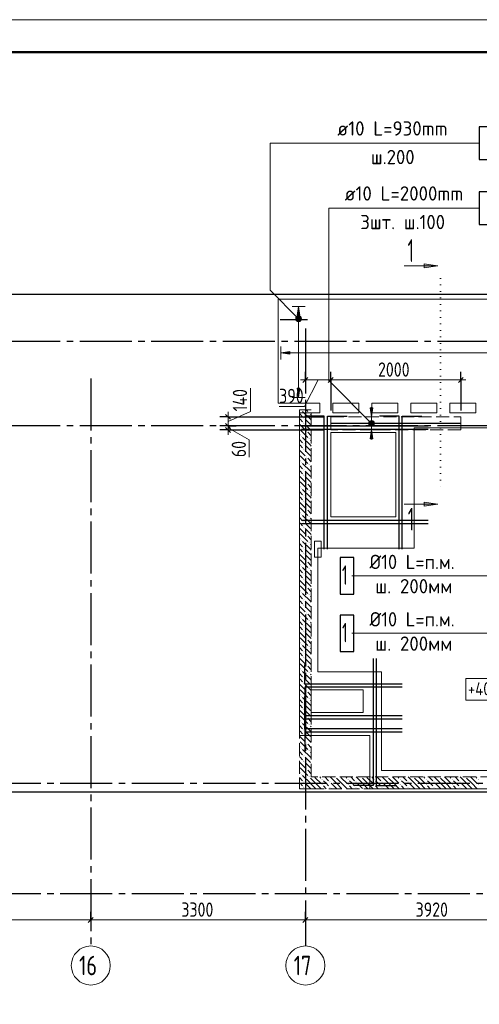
# Model space of a CAD drawing. Header units: millimetres. Extents: x 0 to 45010, y 0 to 29700.
# Tile 10 of 15: x 22837 to 29903, y 14553 to 29700. Entities that reach past the tile are written whole.
import ezdxf

# ---------------------------------------------------------------- set-up
doc = ezdxf.new("R2010")
doc.units = ezdxf.units.MM
for name, pattern in [('______2', [270, 200, -70]), ('______5', [1100, 800, -100, 100, -100]), ('______9', [100, 0, -100])]:
    doc.linetypes.add(name, pattern=pattern)
for name, color, linetype, lineweight in [('Standard', 7, 'Continuous', 25), ('Высотные отметки', 7, 'Continuous', 25), ('ДОП Низ по Х', 7, 'Continuous', 25), ('ЖБ Перекрытие верхний уровень', 7, 'Continuous', 35), ('ЖБ Стена верхний уровень', 7, 'Continuous', 35), ('Обрамление проемов стержнями', 7, 'Continuous', 25), ('Оси', 40, '______5', 18), ('Позиционная метка линия выноска', 7, 'Continuous', 13), ('Позиционная метка номер позиции', 7, 'Continuous', 13), ('Примечания', 7, 'Continuous', 25), ('Узлы символ', 7, 'Continuous', 25)]:
    doc.layers.add(name, color=color, linetype=linetype, lineweight=lineweight)
doc.layers.add('Обрамление П-обр. равн.', color=7, linetype='Continuous', lineweight=25, true_color=0x5f1e0f)
doc.styles.add('GOST 2.304-81', font='txt')
doc.styles.add('ISOCPEUR', font='txt')

msp = doc.modelspace()

# ---------------------------------------------------------------- hatches: boundary and pattern name
at = {"layer": 'ДОП Низ по Х', "linetype": 'Continuous', "lineweight": 13, "transparency": 33554687}
msp.add_hatch(color=7, dxfattribs=at).paths.add_polyline_path([(28267, 23730), (28247, 23590), (28227, 23730)], flags=16)
for points in [[(28209, 23490), (28284, 23490), (28279, 23509)], [(28209, 23490), (28279, 23509), (28214, 23509)], [(28214, 23471), (28284, 23490), (28209, 23490)], [(28214, 23509), (28279, 23509), (28265, 23522)], [(28214, 23509), (28265, 23522), (28228, 23522)], [(28214, 23471), (28279, 23471), (28284, 23490)], [(28228, 23522), (28265, 23522), (28247, 23528)], [(28228, 23458), (28279, 23471), (28214, 23471)], [(28267, 23250), (28247, 23390), (28227, 23250)], [(28228, 23458), (28265, 23458), (28279, 23471)], [(28265, 23458), (28228, 23458), (28247, 23453)]]:
    msp.add_hatch(color=7, dxfattribs=at).paths.add_polyline_path(points)
at = {"layer": 'ЖБ Стена верхний уровень', "linetype": 'Continuous', "lineweight": 18, "transparency": 33554687}
for points in [[(27160, 23693), (27167, 23700), (27173, 23693), (27167, 23687)], [(27280, 23653), (27287, 23660), (27293, 23653), (27287, 23647)], [(27200, 23573), (27207, 23580), (27213, 23573), (27207, 23567)], [(27200, 23493), (27207, 23500), (27213, 23493), (27207, 23487)], [(27240, 23373), (27247, 23380), (27253, 23373), (27247, 23367)], [(27160, 23293), (27167, 23300), (27173, 23293), (27167, 23287)], [(27200, 23173), (27207, 23180), (27213, 23173), (27207, 23167)], [(27280, 23253), (27287, 23260), (27293, 23253), (27287, 23247)], [(27200, 23093), (27207, 23100), (27213, 23093), (27207, 23087)], [(27160, 22893), (27167, 22900), (27173, 22893), (27167, 22887)], [(27240, 22973), (27247, 22980), (27253, 22973), (27247, 22967)], [(27200, 22773), (27207, 22780), (27213, 22773), (27207, 22767)], [(27280, 22853), (27287, 22860), (27293, 22853), (27287, 22847)], [(27200, 22693), (27207, 22700), (27213, 22693), (27207, 22687)], [(27240, 22573), (27247, 22580), (27253, 22573), (27247, 22567)], [(27160, 22493), (27167, 22500), (27173, 22493), (27167, 22487)], [(27280, 22453), (27287, 22460), (27293, 22453), (27287, 22447)], [(27200, 22373), (27207, 22380), (27213, 22373), (27207, 22367)], [(27200, 22293), (27207, 22300), (27213, 22293), (27207, 22287)], [(27240, 22173), (27247, 22180), (27253, 22173), (27247, 22167)], [(27160, 22093), (27167, 22100), (27173, 22093), (27167, 22087)], [(27200, 21973), (27207, 21980), (27213, 21973), (27207, 21967)], [(27280, 22053), (27287, 22060), (27293, 22053), (27287, 22047)], [(27200, 21893), (27207, 21900), (27213, 21893), (27207, 21887)], [(27160, 21693), (27167, 21700), (27173, 21693), (27167, 21687)], [(27240, 21773), (27247, 21780), (27253, 21773), (27247, 21767)], [(27200, 21573), (27207, 21580), (27213, 21573), (27207, 21567)], [(27280, 21653), (27287, 21660), (27293, 21653), (27287, 21647)], [(27200, 21493), (27207, 21500), (27213, 21493), (27207, 21487)], [(27240, 21373), (27247, 21380), (27253, 21373), (27247, 21367)], [(27160, 21293), (27167, 21300), (27173, 21293), (27167, 21287)], [(27280, 21253), (27287, 21260), (27293, 21253), (27287, 21247)], [(27200, 21173), (27207, 21180), (27213, 21173), (27207, 21167)], [(27200, 21093), (27207, 21100), (27213, 21093), (27207, 21087)], [(27240, 20973), (27247, 20980), (27253, 20973), (27247, 20967)], [(27160, 20893), (27167, 20900), (27173, 20893), (27167, 20887)], [(27200, 20773), (27207, 20780), (27213, 20773), (27207, 20767)], [(27280, 20853), (27287, 20860), (27293, 20853), (27287, 20847)], [(27200, 20693), (27207, 20700), (27213, 20693), (27207, 20687)], [(27160, 20493), (27167, 20500), (27173, 20493), (27167, 20487)], [(27240, 20573), (27247, 20580), (27253, 20573), (27247, 20567)], [(27280, 20453), (27287, 20460), (27293, 20453), (27287, 20447)], [(27200, 20373), (27207, 20380), (27213, 20373), (27207, 20367)], [(27200, 20293), (27207, 20300), (27213, 20293), (27207, 20287)], [(27240, 20173), (27247, 20180), (27253, 20173), (27247, 20167)], [(27160, 20093), (27167, 20100), (27173, 20093), (27167, 20087)], [(27280, 20053), (27287, 20060), (27293, 20053), (27287, 20047)], [(27200, 19973), (27207, 19980), (27213, 19973), (27207, 19967)], [(27200, 19893), (27207, 19900), (27213, 19893), (27207, 19887)], [(27160, 19693), (27167, 19700), (27173, 19693), (27167, 19687)], [(27240, 19773), (27247, 19780), (27253, 19773), (27247, 19767)], [(27200, 19573), (27207, 19580), (27213, 19573), (27207, 19567)], [(27280, 19653), (27287, 19660), (27293, 19653), (27287, 19647)], [(27200, 19493), (27207, 19500), (27213, 19493), (27207, 19487)], [(27160, 19293), (27167, 19300), (27173, 19293), (27167, 19287)], [(27240, 19373), (27247, 19380), (27253, 19373), (27247, 19367)], [(27280, 19253), (27287, 19260), (27293, 19253), (27287, 19247)], [(27200, 19173), (27207, 19180), (27213, 19173), (27207, 19167)], [(27200, 19093), (27207, 19100), (27213, 19093), (27207, 19087)], [(27240, 18973), (27247, 18980), (27253, 18973), (27247, 18967)], [(27160, 18893), (27167, 18900), (27173, 18893), (27167, 18887)], [(27280, 18853), (27287, 18860), (27293, 18853), (27287, 18847)], [(27200, 18773), (27207, 18780), (27213, 18773), (27207, 18767)], [(27200, 18693), (27207, 18700), (27213, 18693), (27207, 18687)], [(27160, 18493), (27167, 18500), (27173, 18493), (27167, 18487)], [(27240, 18573), (27247, 18580), (27253, 18573), (27247, 18567)], [(27200, 18373), (27207, 18380), (27213, 18373), (27207, 18367)], [(27280, 18453), (27287, 18460), (27293, 18453), (27287, 18447)], [(27200, 18293), (27207, 18300), (27213, 18293), (27207, 18287)], [(27240, 18173), (27247, 18180), (27253, 18173), (27247, 18167)], [(27160, 18093), (27167, 18100), (27173, 18093), (27167, 18087)], [(27280, 18053), (27287, 18060), (27293, 18053), (27287, 18047)], [(27690, 18050), (27687, 18047), (27684, 18050)], [(28090, 18050), (28087, 18047), (28084, 18050)], [(28490, 18050), (28487, 18047), (28484, 18050)], [(28890, 18050), (28887, 18047), (28884, 18050)], [(29290, 18050), (29287, 18047), (29284, 18050)], [(29690, 18050), (29687, 18047), (29684, 18050)], [(27200, 17973), (27207, 17980), (27213, 17973), (27207, 17967)], [(27200, 17893), (27207, 17900), (27213, 17893), (27207, 17887)], [(27480, 18013), (27487, 18020), (27493, 18013), (27487, 18007)], [(27480, 17933), (27487, 17940), (27493, 17933), (27487, 17927)], [(27600, 17973), (27607, 17980), (27613, 17973), (27607, 17967)], [(27600, 17893), (27607, 17900), (27613, 17893), (27607, 17887)], [(27880, 18013), (27887, 18020), (27893, 18013), (27887, 18007)], [(27880, 17933), (27887, 17940), (27893, 17933), (27887, 17927)], [(28000, 17973), (28007, 17980), (28013, 17973), (28007, 17967)], [(28000, 17893), (28007, 17900), (28013, 17893), (28007, 17887)], [(28280, 18013), (28287, 18020), (28293, 18013), (28287, 18007)], [(28280, 17933), (28287, 17940), (28293, 17933), (28287, 17927)], [(28400, 17973), (28407, 17980), (28413, 17973), (28407, 17967)], [(28400, 17893), (28407, 17900), (28413, 17893), (28407, 17887)], [(28680, 18013), (28687, 18020), (28693, 18013), (28687, 18007)], [(28680, 17933), (28687, 17940), (28693, 17933), (28687, 17927)], [(28800, 17973), (28807, 17980), (28813, 17973), (28807, 17967)], [(28800, 17893), (28807, 17900), (28813, 17893), (28807, 17887)], [(29080, 18013), (29087, 18020), (29093, 18013), (29087, 18007)], [(29080, 17933), (29087, 17940), (29093, 17933), (29087, 17927)], [(29200, 17973), (29207, 17980), (29213, 17973), (29207, 17967)], [(29200, 17893), (29207, 17900), (29213, 17893), (29207, 17887)], [(29480, 18013), (29487, 18020), (29493, 18013), (29487, 18007)], [(29480, 17933), (29487, 17940), (29493, 17933), (29487, 17927)], [(29600, 17973), (29607, 17980), (29613, 17973), (29607, 17967)], [(29600, 17893), (29607, 17900), (29613, 17893), (29607, 17887)], [(29880, 18013), (29887, 18020), (29893, 18013), (29887, 18007)], [(29880, 17933), (29887, 17940), (29893, 17933), (29887, 17927)]]:
    msp.add_hatch(color=7, dxfattribs=at).paths.add_polyline_path(points, flags=16)
at = {"layer": 'Обрамление П-обр. равн.', "linetype": 'Continuous', "lineweight": 13, "transparency": 33554687}
for points in [[(27145, 25150), (27125, 25290), (27105, 25150)], [(27087, 25090), (27162, 25090), (27157, 25109)], [(27087, 25090), (27157, 25109), (27093, 25109)], [(27093, 25071), (27162, 25090), (27087, 25090)], [(27093, 25109), (27157, 25109), (27144, 25122)], [(27093, 25109), (27144, 25122), (27106, 25122)], [(27093, 25071), (27157, 25071), (27162, 25090)], [(27106, 25058), (27157, 25071), (27093, 25071)], [(27106, 25122), (27144, 25122), (27125, 25128)], [(27106, 25058), (27144, 25058), (27157, 25071)], [(27144, 25058), (27106, 25058), (27125, 25053)]]:
    msp.add_hatch(color=7, dxfattribs=at).paths.add_polyline_path(points)
for points in [[(26990, 24555), (26850, 24575), (26990, 24595)], [(27145, 24030), (27125, 23890), (27105, 24030)]]:
    msp.add_hatch(color=7, dxfattribs=at).paths.add_polyline_path(points, flags=16)
at = {"layer": 'Позиционная метка номер позиции', "linetype": 'Continuous', "lineweight": 13, "transparency": 33554687}
for points in [[(27093, 25068), (27136, 25143), (27082, 25089)], [(27082, 25089), (27136, 25143), (27114, 25143)], [(27082, 25089), (27114, 25143), (27082, 25111)], [(27082, 25111), (27114, 25143), (27093, 25132)], [(27093, 25068), (27157, 25132), (27136, 25143)], [(27114, 25057), (27157, 25132), (27093, 25068)], [(27114, 25057), (27168, 25111), (27157, 25132)], [(27136, 25057), (27168, 25111), (27114, 25057)], [(27136, 25057), (27168, 25089), (27168, 25111)], [(27168, 25089), (27136, 25057), (27157, 25068)], [(28215, 23458), (28258, 23533), (28203, 23479)], [(28203, 23479), (28258, 23533), (28235, 23533)], [(28203, 23479), (28235, 23533), (28203, 23501)], [(28203, 23501), (28235, 23533), (28215, 23522)], [(28215, 23458), (28278, 23522), (28258, 23533)], [(28235, 23447), (28278, 23522), (28215, 23458)], [(28235, 23447), (28290, 23501), (28278, 23522)], [(28258, 23447), (28290, 23501), (28235, 23447)], [(28258, 23447), (28290, 23479), (28290, 23501)], [(28290, 23479), (28258, 23447), (28278, 23458)]]:
    msp.add_hatch(color=7, dxfattribs=at).paths.add_polyline_path(points)
at = {"layer": 'Узлы символ', "linetype": 'Continuous', "lineweight": 13, "transparency": 33554687}
for points in [[(29055, 25942), (29265, 25912), (29055, 25882)], [(29055, 22276), (29265, 22246), (29055, 22216)]]:
    msp.add_hatch(color=7, dxfattribs=at).paths.add_polyline_path(points, flags=16)

# ---------------------------------------------------------------- linework, layer by layer
at = {"layer": 'Standard', "color": 251, "linetype": 'Continuous', "lineweight": -3, "true_color": 0x656565, "transparency": 33554687}
for p, q in [((27230, 24158), (27230, 24283)), ((27620, 24158), (27620, 24283)), ((29620, 24158), (29620, 24283)), ((27230, 24158), (27230, 24033)), ((27230, 24158), (27230, 24158)), ((27620, 24158), (27620, 24033)), ((29620, 24158), (29620, 24033)), ((29620, 24158), (29620, 23690)), ((26040, 23590), (25915, 23590)), ((26040, 23590), (26165, 23590)), ((26040, 23450), (25915, 23450)), ((26040, 23389), (25915, 23389)), ((26040, 23450), (26165, 23450)), ((26040, 23450), (26040, 23450)), ((26040, 23389), (26165, 23389)), ((23930, 15850), (23930, 15975)), ((27230, 15850), (27230, 15975)), ((23930, 15850), (23930, 15725)), ((23930, 15850), (23930, 15850)), ((27230, 15850), (27230, 15725)), ((27230, 15850), (27230, 15850))]:
    msp.add_line(p, q, dxfattribs=at)
at = {"layer": 'Standard', "color": 7, "linetype": 'Continuous', "lineweight": 13, "transparency": 33554687}
for p, q in [((27230, 24158), (27155, 24158)), ((27425, 24158), (27217, 23752)), ((27230, 24158), (27620, 24158)), ((29620, 24158), (29695, 24158)), ((26383, 23675), (26383, 24034)), ((26040, 23520), (26383, 23675)), ((26040, 23590), (26040, 23665)), ((27217, 23752), (26826, 23752)), ((26040, 23590), (26040, 23450)), ((26040, 23450), (26040, 23389)), ((26040, 23419), (26366, 23235)), ((26040, 23389), (26040, 23314)), ((26366, 23235), (26366, 22969)), ((20630, 15850), (23930, 15850)), ((23930, 15850), (27230, 15850)), ((27230, 15850), (31150, 15850))]:
    msp.add_line(p, q, dxfattribs=at)
at = {"layer": 'Standard', "color": 7, "linetype": 'Continuous', "lineweight": 25, "transparency": 33554687}
for p, q in [((27192, 24121), (27267, 24196)), ((27582, 24121), (27657, 24196)), ((29582, 24121), (29657, 24196)), ((26002, 23628), (26077, 23553)), ((26002, 23487), (26077, 23412)), ((26002, 23426), (26077, 23352)), ((23892, 15812), (23967, 15887)), ((27192, 15812), (27267, 15887))]:
    msp.add_line(p, q, dxfattribs=at)
at = {"layer": 'Standard', "color": 7, "linetype": 'Continuous', "lineweight": 13, "transparency": 33554687}
msp.add_lwpolyline([(0, 0), (42000, 0), (42000, 29700), (0, 29700), (0, 0)], close=True, dxfattribs=at)
at = {"layer": 'Standard', "color": 7, "linetype": 'Continuous', "lineweight": 50, "transparency": 33554687}
msp.add_lwpolyline([(2000, 29200), (41500, 29200), (41500, 500), (2000, 500), (2000, 29200)], close=True, dxfattribs=at)
at = {"layer": 'Standard', "color": 254, "linetype": 'Continuous', "lineweight": 25, "true_color": 0xc4c4ff, "transparency": 33554687}
msp.add_lwpolyline([(5700, 17820), (35560, 17820), (35560, 25470), (5700, 25470), (5700, 17820)], dxfattribs=at)
at = {"layer": 'Standard', "color": 251, "linetype": 'Continuous', "lineweight": -3, "true_color": 0x656565, "transparency": 33554687}
for points in [[(27620, 24158), (27620, 24091), (27620, 24091), (27620, 23990), (27620, 23990), (27620, 23690)], [(26040, 23590), (26364, 23590), (26364, 23590), (27520, 23590)], [(26040, 23389), (26360, 23389), (26360, 23389), (27520, 23389)]]:
    msp.add_lwpolyline(points, dxfattribs=at)
at = {"layer": 'Standard', "color": 7, "linetype": 'Continuous', "lineweight": 13, "transparency": 33554687}
msp.add_lwpolyline([(27620, 24158), (27667, 24158), (27667, 24158), (28090, 24158), (28090, 24158), (29620, 24158)], dxfattribs=at)
at = {"layer": 'Высотные отметки', "color": 7, "linetype": 'Continuous', "lineweight": 18, "transparency": 33554687}
msp.add_lwpolyline([(29695, 19233), (30546, 19233), (30546, 19567), (29695, 19567), (29695, 19233)], dxfattribs=at)
at = {"layer": 'ДОП Низ по Х', "color": 7, "linetype": 'Continuous', "lineweight": 13, "transparency": 33554687}
msp.add_line((27812, 26800), (29898, 26800), dxfattribs=at)
at = {"layer": 'ДОП Низ по Х', "color": 251, "linetype": 'Continuous', "lineweight": 13, "true_color": 0x494949, "transparency": 33554687}
for p, q in [((28247, 23590), (28227, 23730)), ((28227, 23730), (28267, 23730)), ((28247, 23730), (28247, 23740)), ((28267, 23730), (28247, 23590)), ((28247, 23590), (28147, 23590)), ((28209, 23490), (28209, 23490)), ((28247, 23590), (28347, 23590)), ((28247, 23520), (28247, 23590)), ((28284, 23490), (28284, 23490)), ((28247, 23390), (28147, 23390)), ((28247, 23390), (28227, 23250)), ((28247, 23390), (28247, 23460)), ((28267, 23250), (28247, 23390)), ((28247, 23390), (28347, 23390)), ((28227, 23250), (28267, 23250)), ((28247, 23250), (28247, 23240))]:
    msp.add_line(p, q, dxfattribs=at)
at = {"layer": 'ДОП Низ по Х', "color": 7, "linetype": 'Continuous', "lineweight": 25, "transparency": 33554687}
msp.add_line((29615, 23490), (27625, 23490), dxfattribs=at)
msp.add_lwpolyline([(29900, 26550), (30210, 26550), (30210, 27050), (29900, 27050), (29900, 26550)], dxfattribs=at)
at = {"layer": 'ДОП Низ по Х', "color": 251, "linetype": 'Continuous', "lineweight": 13, "true_color": 0x494949, "transparency": 33554687}
msp.add_circle((28247, 23490), 37.5, dxfattribs=at)
at = {"layer": 'ЖБ Перекрытие верхний уровень', "color": 7, "linetype": 'Continuous', "lineweight": 18, "transparency": 33554687}
for p, q in [((35490, 25400), (26810, 25400)), ((26810, 25400), (26810, 23800)), ((26810, 23800), (27450, 23800)), ((27450, 23800), (27450, 23650)), ((27650, 23650), (27650, 23800)), ((27650, 23800), (28050, 23800)), ((28050, 23800), (28050, 23650)), ((28250, 23650), (28250, 23800)), ((28250, 23800), (28650, 23800)), ((28650, 23800), (28650, 23650)), ((28850, 23650), (28850, 23800)), ((28850, 23800), (29250, 23800)), ((29250, 23800), (29250, 23650)), ((29450, 23650), (29450, 23800)), ((29450, 23800), (29850, 23800)), ((29850, 23800), (29850, 23650)), ((27450, 23650), (27140, 23650)), ((27140, 23650), (27140, 18690)), ((28050, 23650), (27650, 23650)), ((28650, 23650), (28250, 23650)), ((29250, 23650), (28850, 23650)), ((29850, 23650), (29450, 23650)), ((28620, 23350), (27620, 23350)), ((27620, 23350), (27620, 22050)), ((28620, 22050), (28620, 23350)), ((27620, 22050), (28620, 22050)), ((27470, 21680), (27370, 21680)), ((27370, 21680), (27370, 21430)), ((27470, 21430), (27470, 21680)), ((27370, 21430), (27470, 21430)), ((28120, 19390), (27320, 19390)), ((27320, 19390), (27320, 19040)), ((28120, 19040), (28120, 19390)), ((27320, 19040), (28120, 19040)), ((27140, 18690), (27320, 18690)), ((27320, 18690), (28220, 18690)), ((28220, 18690), (28220, 18090)), ((28220, 18090), (28220, 17870)), ((28220, 17870), (32450, 17870))]:
    msp.add_line(p, q, dxfattribs=at)
at = {"layer": 'ЖБ Стена верхний уровень', "color": 251, "linetype": '______2', "lineweight": 13, "true_color": 0x656565, "transparency": 33554687}
for p, q in [((27140, 23700), (27140, 17870)), ((27320, 23700), (27140, 23700)), ((27320, 18050), (27320, 23700)), ((30390, 18050), (27320, 18050)), ((27140, 17870), (27320, 17870)), ((27320, 17870), (30390, 17870))]:
    msp.add_line(p, q, dxfattribs=at)
at = {"layer": 'ЖБ Стена верхний уровень', "color": 9, "linetype": 'Continuous', "lineweight": 18, "true_color": 0xc7c7c7, "transparency": 33554687}
for p, q in [((27140, 23640), (27187, 23593)), ((27307, 23553), (27187, 23673)), ((27240, 23700), (27267, 23673)), ((27307, 23633), (27320, 23620)), ((27147, 23553), (27140, 23560)), ((27140, 23480), (27227, 23393)), ((27187, 23513), (27147, 23553)), ((27227, 23553), (27307, 23473)), ((27307, 23553), (27320, 23540)), ((27147, 23393), (27267, 23273)), ((27227, 23473), (27320, 23380)), ((27320, 23300), (27267, 23353)), ((27140, 23320), (27147, 23313)), ((27140, 23240), (27187, 23193)), ((27307, 23153), (27187, 23273)), ((27307, 23233), (27320, 23220)), ((27147, 23153), (27140, 23160)), ((27140, 23080), (27227, 22993)), ((27187, 23113), (27147, 23153)), ((27227, 23153), (27307, 23073)), ((27227, 23073), (27320, 22980)), ((27307, 23153), (27320, 23140)), ((27140, 22920), (27147, 22913)), ((27147, 22993), (27267, 22873)), ((27307, 22753), (27187, 22873)), ((27320, 22900), (27267, 22953)), ((27140, 22840), (27187, 22793)), ((27147, 22753), (27140, 22760)), ((27187, 22713), (27147, 22753)), ((27227, 22753), (27307, 22673)), ((27307, 22833), (27320, 22820)), ((27307, 22753), (27320, 22740)), ((27140, 22680), (27227, 22593)), ((27147, 22593), (27267, 22473)), ((27227, 22673), (27320, 22580)), ((27140, 22520), (27147, 22513)), ((27140, 22440), (27187, 22393)), ((27307, 22353), (27187, 22473)), ((27320, 22500), (27267, 22553)), ((27307, 22433), (27320, 22420)), ((27147, 22353), (27140, 22360)), ((27140, 22280), (27227, 22193)), ((27187, 22313), (27147, 22353)), ((27227, 22353), (27307, 22273)), ((27227, 22273), (27320, 22180)), ((27307, 22353), (27320, 22340)), ((27140, 22120), (27147, 22113)), ((27147, 22193), (27267, 22073)), ((27320, 22100), (27267, 22153)), ((27140, 22040), (27187, 21993)), ((27307, 21953), (27187, 22073)), ((27307, 22033), (27320, 22020)), ((27147, 21953), (27140, 21960)), ((27140, 21880), (27227, 21793)), ((27187, 21913), (27147, 21953)), ((27227, 21953), (27307, 21873)), ((27227, 21873), (27320, 21780)), ((27307, 21953), (27320, 21940)), ((27140, 21720), (27147, 21713)), ((27147, 21793), (27267, 21673)), ((27307, 21553), (27187, 21673)), ((27320, 21700), (27267, 21753)), ((27140, 21640), (27187, 21593)), ((27147, 21553), (27140, 21560)), ((27187, 21513), (27147, 21553)), ((27227, 21553), (27307, 21473)), ((27307, 21633), (27320, 21620)), ((27307, 21553), (27320, 21540)), ((27140, 21480), (27227, 21393)), ((27147, 21393), (27267, 21273)), ((27227, 21473), (27320, 21380)), ((27140, 21320), (27147, 21313)), ((27140, 21240), (27187, 21193)), ((27307, 21153), (27187, 21273)), ((27320, 21300), (27267, 21353)), ((27307, 21233), (27320, 21220)), ((27147, 21153), (27140, 21160)), ((27140, 21080), (27227, 20993)), ((27187, 21113), (27147, 21153)), ((27227, 21153), (27307, 21073)), ((27227, 21073), (27320, 20980)), ((27307, 21153), (27320, 21140)), ((27140, 20920), (27147, 20913)), ((27147, 20993), (27267, 20873)), ((27320, 20900), (27267, 20953)), ((27140, 20840), (27187, 20793)), ((27147, 20753), (27140, 20760)), ((27187, 20713), (27147, 20753)), ((27307, 20753), (27187, 20873)), ((27227, 20753), (27307, 20673)), ((27307, 20833), (27320, 20820)), ((27307, 20753), (27320, 20740)), ((27140, 20680), (27227, 20593)), ((27227, 20673), (27320, 20580)), ((27140, 20520), (27147, 20513)), ((27147, 20593), (27267, 20473)), ((27307, 20353), (27187, 20473)), ((27320, 20500), (27267, 20553)), ((27140, 20440), (27187, 20393)), ((27147, 20353), (27140, 20360)), ((27187, 20313), (27147, 20353)), ((27227, 20353), (27307, 20273)), ((27307, 20433), (27320, 20420)), ((27307, 20353), (27320, 20340)), ((27140, 20280), (27227, 20193)), ((27147, 20193), (27267, 20073)), ((27227, 20273), (27320, 20180)), ((27320, 20100), (27267, 20153)), ((27140, 20120), (27147, 20113)), ((27140, 20040), (27187, 19993)), ((27307, 19953), (27187, 20073)), ((27307, 20033), (27320, 20020)), ((27147, 19953), (27140, 19960)), ((27140, 19880), (27227, 19793)), ((27187, 19913), (27147, 19953)), ((27227, 19953), (27307, 19873)), ((27227, 19873), (27320, 19780)), ((27307, 19953), (27320, 19940)), ((27140, 19720), (27147, 19713)), ((27147, 19793), (27267, 19673)), ((27320, 19700), (27267, 19753)), ((27140, 19640), (27187, 19593)), ((27147, 19553), (27140, 19560)), ((27187, 19513), (27147, 19553)), ((27307, 19553), (27187, 19673)), ((27227, 19553), (27307, 19473)), ((27307, 19633), (27320, 19620)), ((27307, 19553), (27320, 19540)), ((27140, 19480), (27227, 19393)), ((27147, 19393), (27267, 19273)), ((27227, 19473), (27320, 19380)), ((27140, 19320), (27147, 19313)), ((27140, 19240), (27187, 19193)), ((27307, 19153), (27187, 19273)), ((27320, 19300), (27267, 19353)), ((27147, 19153), (27140, 19160)), ((27187, 19113), (27147, 19153)), ((27227, 19153), (27307, 19073)), ((27307, 19233), (27320, 19220)), ((27307, 19153), (27320, 19140)), ((27140, 19080), (27227, 18993)), ((27147, 18993), (27267, 18873)), ((27227, 19073), (27320, 18980)), ((27320, 18900), (27267, 18953)), ((27140, 18920), (27147, 18913)), ((27140, 18840), (27187, 18793)), ((27307, 18753), (27187, 18873)), ((27307, 18833), (27320, 18820)), ((27147, 18753), (27140, 18760)), ((27140, 18680), (27227, 18593)), ((27187, 18713), (27147, 18753)), ((27227, 18753), (27307, 18673)), ((27227, 18673), (27320, 18580)), ((27307, 18753), (27320, 18740)), ((27140, 18520), (27147, 18513)), ((27147, 18593), (27267, 18473)), ((27320, 18500), (27267, 18553)), ((27140, 18440), (27187, 18393)), ((27147, 18353), (27140, 18360)), ((27187, 18313), (27147, 18353)), ((27307, 18353), (27187, 18473)), ((27227, 18353), (27307, 18273)), ((27307, 18433), (27320, 18420)), ((27307, 18353), (27320, 18340)), ((27140, 18280), (27227, 18193)), ((27147, 18193), (27267, 18073)), ((27227, 18273), (27320, 18180)), ((27140, 18120), (27147, 18113)), ((27140, 18040), (27187, 17993)), ((27307, 17953), (27187, 18073)), ((27320, 18100), (27267, 18153)), ((27307, 18033), (27320, 18020)), ((27387, 18033), (27370, 18050)), ((27387, 18033), (27467, 17953)), ((27450, 18050), (27467, 18033)), ((27530, 18050), (27587, 17993)), ((27707, 17953), (27610, 18050)), ((27707, 18033), (27787, 17953)), ((27787, 18033), (27770, 18050)), ((27787, 18033), (27867, 17953)), ((27850, 18050), (27867, 18033)), ((27930, 18050), (27987, 17993)), ((28107, 17953), (28010, 18050)), ((28107, 18033), (28187, 17953)), ((28187, 18033), (28170, 18050)), ((28187, 18033), (28267, 17953)), ((28250, 18050), (28267, 18033)), ((28330, 18050), (28387, 17993)), ((28507, 17953), (28410, 18050)), ((28507, 18033), (28587, 17953)), ((28587, 18033), (28570, 18050)), ((28587, 18033), (28667, 17953)), ((28650, 18050), (28667, 18033)), ((28730, 18050), (28787, 17993)), ((28907, 17953), (28810, 18050)), ((28907, 18033), (28987, 17953)), ((28987, 18033), (28970, 18050)), ((28987, 18033), (29067, 17953)), ((29050, 18050), (29067, 18033)), ((29130, 18050), (29187, 17993)), ((29307, 17953), (29210, 18050)), ((29307, 18033), (29387, 17953)), ((29387, 18033), (29370, 18050)), ((29387, 18033), (29467, 17953)), ((29450, 18050), (29467, 18033)), ((29530, 18050), (29587, 17993)), ((29707, 17953), (29610, 18050)), ((29707, 18033), (29787, 17953)), ((29787, 18033), (29770, 18050)), ((29787, 18033), (29867, 17953)), ((29850, 18050), (29867, 18033)), ((27147, 17953), (27140, 17960)), ((27140, 17880), (27150, 17870)), ((27187, 17913), (27147, 17953)), ((27227, 17953), (27307, 17873)), ((27307, 17953), (27320, 17940)), ((27320, 18020), (27387, 17953)), ((27320, 17940), (27387, 17873)), ((27387, 17953), (27470, 17870)), ((27547, 17953), (27507, 17993)), ((27507, 17913), (27550, 17870)), ((27587, 17913), (27547, 17953)), ((27627, 17953), (27707, 17873)), ((27707, 17953), (27787, 17873)), ((27787, 17953), (27870, 17870)), ((27947, 17953), (27907, 17993)), ((27907, 17913), (27950, 17870)), ((27987, 17913), (27947, 17953)), ((28027, 17953), (28107, 17873)), ((28107, 17953), (28187, 17873)), ((28187, 17953), (28270, 17870)), ((28347, 17953), (28307, 17993)), ((28307, 17913), (28350, 17870)), ((28387, 17913), (28347, 17953)), ((28427, 17953), (28507, 17873)), ((28507, 17953), (28587, 17873)), ((28587, 17953), (28670, 17870)), ((28747, 17953), (28707, 17993)), ((28707, 17913), (28750, 17870)), ((28787, 17913), (28747, 17953)), ((28827, 17953), (28907, 17873)), ((28907, 17953), (28987, 17873)), ((28987, 17953), (29070, 17870)), ((29147, 17953), (29107, 17993)), ((29107, 17913), (29150, 17870)), ((29187, 17913), (29147, 17953)), ((29227, 17953), (29307, 17873)), ((29307, 17953), (29387, 17873)), ((29387, 17953), (29470, 17870)), ((29547, 17953), (29507, 17993)), ((29507, 17913), (29550, 17870)), ((29587, 17913), (29547, 17953)), ((29627, 17953), (29707, 17873)), ((29707, 17953), (29787, 17873)), ((29787, 17953), (29870, 17870)), ((27227, 17873), (27230, 17870)), ((27627, 17873), (27630, 17870)), ((28027, 17873), (28030, 17870)), ((28427, 17873), (28430, 17870)), ((28827, 17873), (28830, 17870)), ((29227, 17873), (29230, 17870)), ((29627, 17873), (29630, 17870))]:
    msp.add_line(p, q, dxfattribs=at)
at = {"layer": 'Обрамление П-обр. равн.', "color": 7, "linetype": 'Continuous', "lineweight": 13, "transparency": 33554687}
msp.add_line((27700, 27800), (29632, 27800), dxfattribs=at)
at = {"layer": 'Обрамление П-обр. равн.', "color": 251, "linetype": 'Continuous', "lineweight": 13, "true_color": 0x494949, "transparency": 33554687}
for p, q in [((27125, 25290), (27025, 25290)), ((27125, 25290), (27105, 25150)), ((27105, 25150), (27145, 25150)), ((27145, 25150), (27125, 25290)), ((27125, 25290), (27225, 25290)), ((27125, 25290), (27125, 25290)), ((27125, 25120), (27125, 25150)), ((27087, 25090), (27087, 25090)), ((27125, 24030), (27125, 25060)), ((27162, 25090), (27162, 25090)), ((26850, 24575), (26850, 24675)), ((26850, 24575), (26990, 24595)), ((26990, 24555), (26850, 24575)), ((26850, 24575), (26850, 24475)), ((26850, 24575), (26850, 24575)), ((26990, 24595), (26990, 24555)), ((26990, 24575), (33220, 24575)), ((27125, 23890), (27105, 24030)), ((27105, 24030), (27145, 24030)), ((27145, 24030), (27125, 23890)), ((27125, 23890), (27025, 23890)), ((27125, 23890), (27225, 23890)), ((27125, 23890), (27125, 23890))]:
    msp.add_line(p, q, dxfattribs=at)
at = {"layer": 'Обрамление П-обр. равн.', "color": 7, "linetype": 'Continuous', "lineweight": 25, "transparency": 33554687}
msp.add_line((26840, 25090), (27260, 25090), dxfattribs=at)
msp.add_lwpolyline([(29900, 27550), (30210, 27550), (30210, 28050), (29900, 28050), (29900, 27550)], dxfattribs=at)
at = {"layer": 'Обрамление П-обр. равн.', "color": 251, "linetype": 'Continuous', "lineweight": 13, "true_color": 0x494949, "transparency": 33554687}
msp.add_circle((27125, 25090), 37.5, dxfattribs=at)
at = {"layer": 'Обрамление проемов стержнями', "color": 7, "linetype": 'Continuous', "lineweight": 25, "transparency": 33554687}
for p, q in [((27170, 23450), (29115, 23450)), ((27170, 23450), (29115, 23450)), ((27170, 23400), (29115, 23400)), ((27170, 23400), (29115, 23400)), ((27170, 22000), (29115, 22000)), ((27170, 22000), (29115, 22000)), ((27170, 21950), (29115, 21950)), ((27170, 21950), (29115, 21950))]:
    msp.add_line(p, q, dxfattribs=at)
for points in [[(27520, 21555), (27520, 23600), (27220, 23600)], [(27520, 21555), (27520, 23600), (27220, 23600)], [(27520, 21555), (27520, 23600), (27220, 23600)], [(27520, 21555), (27520, 23600), (27220, 23600)], [(27570, 21555), (27570, 23600), (27870, 23600)], [(27570, 21555), (27570, 23600), (27870, 23600)], [(27570, 21555), (27570, 23600), (27870, 23600)], [(27570, 21555), (27570, 23600), (27870, 23600)], [(28670, 21555), (28670, 23600), (28370, 23600)], [(28670, 21555), (28670, 23600), (28370, 23600)], [(28670, 21555), (28670, 23600), (28370, 23600)], [(28670, 21555), (28670, 23600), (28370, 23600)], [(28720, 21555), (28720, 23600), (29020, 23600)], [(28720, 21555), (28720, 23600), (29020, 23600)], [(28720, 21555), (28720, 23600), (29020, 23600)], [(28720, 21555), (28720, 23600), (29020, 23600)], [(28270, 19875), (28270, 17920), (27970, 17920)], [(28270, 19875), (28270, 17920), (27970, 17920)], [(28270, 19875), (28270, 17920), (27970, 17920)], [(28270, 19875), (28270, 17920), (27970, 17920)], [(28320, 19875), (28320, 17920), (28620, 17920)], [(28320, 19875), (28320, 17920), (28620, 17920)], [(28320, 19875), (28320, 17920), (28620, 17920)], [(28320, 19875), (28320, 17920), (28620, 17920)], [(28715, 19480), (27220, 19480), (27220, 19780)], [(28715, 19480), (27220, 19480), (27220, 19780)], [(28715, 19480), (27220, 19480), (27220, 19780)], [(28715, 19480), (27220, 19480), (27220, 19780)], [(28715, 19430), (27220, 19430), (27220, 19130)], [(28715, 19430), (27220, 19430), (27220, 19130)], [(28715, 19430), (27220, 19430), (27220, 19130)], [(28715, 19430), (27220, 19430), (27220, 19130)], [(28715, 18990), (27220, 18990), (27220, 19290)], [(28715, 18990), (27220, 18990), (27220, 19290)], [(28715, 18990), (27220, 18990), (27220, 19290)], [(28715, 18990), (27220, 18990), (27220, 19290)], [(28715, 18790), (27220, 18790), (27220, 19090)], [(28715, 18790), (27220, 18790), (27220, 19090)], [(28715, 18790), (27220, 18790), (27220, 19090)], [(28715, 18790), (27220, 18790), (27220, 19090)], [(28715, 18940), (27220, 18940), (27220, 18640)], [(28715, 18940), (27220, 18940), (27220, 18640)], [(28715, 18940), (27220, 18940), (27220, 18640)], [(28715, 18940), (27220, 18940), (27220, 18640)], [(28715, 18740), (27220, 18740), (27220, 18440)], [(28715, 18740), (27220, 18740), (27220, 18440)], [(28715, 18740), (27220, 18740), (27220, 18440)], [(28715, 18740), (27220, 18740), (27220, 18440)]]:
    msp.add_lwpolyline(points, dxfattribs=at)
at = {"layer": 'Оси', "color": 8, "linetype": '______5', "lineweight": -3, "transparency": 33554687}
for p, q in [((27230, 24950), (27230, 15450)), ((35560, 24750), (4100, 24750)), ((23930, 24180), (23930, 15450)), ((35560, 23450), (4100, 23450)), ((35560, 23450), (4100, 23450)), ((35260, 17950), (4100, 17950)), ((35260, 16250), (4100, 16250))]:
    msp.add_line(p, q, dxfattribs=at)
at = {"layer": 'Оси', "color": 7, "linetype": 'Continuous', "lineweight": 13, "transparency": 33554687}
for centre in [(23930, 15150), (27230, 15150)]:
    msp.add_circle(centre, 300, dxfattribs=at)
at = {"layer": 'Позиционная метка линия выноска', "color": 251, "linetype": 'Continuous', "lineweight": 13, "true_color": 0x494949, "transparency": 33554687}
msp.add_lwpolyline([(32170, 22595), (32170, 18150), (28400, 18150), (28400, 19670), (27420, 19670), (27420, 21570), (28900, 21570), (28900, 23420), (30689, 23420), (30689, 22470), (32069, 22470)], dxfattribs=at)
at = {"layer": 'Позиционная метка номер позиции', "color": 7, "linetype": 'Continuous', "lineweight": 13, "transparency": 33554687}
for p, q in [((27093, 25132), (27093, 25132)), ((27093, 25068), (27093, 25068)), ((27157, 25132), (27157, 25132)), ((27157, 25068), (27157, 25068)), ((28215, 23522), (28215, 23522)), ((28278, 23522), (28278, 23522)), ((28215, 23458), (28215, 23458)), ((28278, 23458), (28278, 23458)), ((27943, 21145), (31275, 21145))]:
    msp.add_line(p, q, dxfattribs=at)
for points in [[(27125, 25100), (26687, 25538), (26687, 27800), (29900, 27800)], [(28247, 23490), (27589, 24148), (27589, 26800), (29900, 26800)], [(27943, 20261), (30903, 20261), (30903, 21259)]]:
    msp.add_lwpolyline(points, dxfattribs=at)
at = {"layer": 'Позиционная метка номер позиции', "color": 7, "linetype": 'Continuous', "lineweight": 25, "transparency": 33554687}
for points in [[(27763, 20865), (27973, 20865), (27973, 21425), (27763, 21425), (27763, 20865)], [(27763, 19981), (27973, 19981), (27973, 20541), (27763, 20541), (27763, 19981)]]:
    msp.add_lwpolyline(points, dxfattribs=at)
at = {"layer": 'Позиционная метка номер позиции', "color": 7, "linetype": 'Continuous', "lineweight": 13, "transparency": 33554687}
for centre in [(27125, 25100), (28247, 23490)]:
    msp.add_circle(centre, 45, dxfattribs=at)
at = {"layer": 'Примечания', "color": 7, "linetype": '______2', "lineweight": 18, "transparency": 33554687}
for p, q in [((27620, 23389), (27620, 23590)), ((27620, 23590), (29620, 23590)), ((27620, 23389), (27620, 23590)), ((27620, 23590), (29620, 23590)), ((29620, 23590), (29620, 23389)), ((29620, 23590), (29620, 23389)), ((29620, 23389), (27620, 23389)), ((29620, 23389), (27620, 23389))]:
    msp.add_line(p, q, dxfattribs=at)
at = {"layer": 'Узлы символ', "color": 7, "linetype": 'Continuous', "lineweight": 13, "transparency": 33554687}
for p, q in [((29265, 25912), (28746, 25912)), ((29055, 25912), (29040, 25912)), ((29055, 25882), (29055, 25942)), ((29055, 25942), (29265, 25912)), ((29265, 25912), (29055, 25882)), ((29265, 25912), (29265, 25912)), ((29265, 25912), (29265, 25912)), ((29265, 25912), (29265, 25912)), ((29055, 22216), (29055, 22276)), ((29055, 22276), (29265, 22246)), ((29265, 22246), (28746, 22246)), ((29055, 22246), (29040, 22246)), ((29265, 22246), (29055, 22216)), ((29265, 22246), (29265, 22246)), ((29265, 22246), (29265, 22246)), ((29265, 22246), (29265, 22246))]:
    msp.add_line(p, q, dxfattribs=at)
at = {"layer": 'Узлы символ', "color": 7, "linetype": '______9', "lineweight": 13, "transparency": 33554687}
msp.add_line((29306, 25720), (29306, 22468), dxfattribs=at)

# ---------------------------------------------------------------- texts
at = {"layer": 'Standard', "color": 7, "linetype": 'Continuous', "lineweight": 25, "transparency": 33554687, "char_height": 220, "attachment_point": 7, "style": 'GOST 2.304-81'}
for s, insert, width in [('2000', (28346, 24208), 672.63), ('390', (26826, 23802), 516.4), ('3300', (25322, 15900), 641.48), ('3920', (28924, 15900), 657.05)]:
    msp.add_mtext(s, dxfattribs=dict(at, insert=insert, width=width))
at = {"layer": 'Standard', "color": 7, "linetype": 'Continuous', "lineweight": 25, "transparency": 33554687, "char_height": 220, "attachment_point": 7, "rotation": 90, "style": 'GOST 2.304-81'}
for s, insert, width in [('140', (26333, 23675), 485.09), ('60', (26316, 22969), 391.31)]:
    msp.add_mtext(s, dxfattribs=dict(at, insert=insert, width=width))
at = {"layer": 'Высотные отметки', "color": 7, "linetype": 'Continuous', "lineweight": 18, "transparency": 33554687, "insert": (29729, 19307), "char_height": 200, "width": 884.91, "attachment_point": 7, "style": 'GOST 2.304-81'}
msp.add_mtext('\\W1.02;+40.580', dxfattribs=at)
at = {"layer": 'ДОП Низ по Х', "color": 7, "linetype": 'Continuous', "lineweight": 13, "transparency": 33554687, "char_height": 220, "attachment_point": 7, "style": 'ISOCPEUR'}
for s, insert, width in [('\\W0.96;ø10 L=2000mm ', (27832, 26917), 2150.52), ('\\W0.95;3шт. ш.100 ', (28074, 26477), 1665.52)]:
    msp.add_mtext(s, dxfattribs=dict(at, insert=insert, width=width))
at = {"layer": 'Обрамление П-обр. равн.', "color": 7, "linetype": 'Continuous', "lineweight": 13, "transparency": 33554687, "char_height": 220, "attachment_point": 7, "style": 'ISOCPEUR'}
for s, insert, width in [('\\W0.96;ø10 L=930mm ', (27720, 27917), 1996.29), ('\\W0.95;ш.200 ', (28237, 27477), 962.14)]:
    msp.add_mtext(s, dxfattribs=dict(at, insert=insert, width=width))
at = {"layer": 'Оси', "color": 7, "linetype": 'Continuous', "lineweight": 25, "transparency": 33554687, "char_height": 300, "width": 472.28, "attachment_point": 7, "style": 'ISOCPEUR'}
for s, insert in [('\\W0.75;16', (23750, 15000)), ('\\W0.75;17', (27050, 15000))]:
    msp.add_mtext(s, dxfattribs=dict(at, insert=insert))
at = {"layer": 'Позиционная метка номер позиции', "color": 7, "linetype": 'Continuous', "lineweight": 25, "transparency": 33554687, "attachment_point": 7, "style": 'ISOCPEUR'}
for s, insert, char_height, width in [('\\W0.94;Ø10 L=п.м.', (28216, 21249), 220, 1488.68), ('\\W0.56;1', (27793, 21005), 300, 233.33), ('\\W0.96;ш. 200мм', (28304, 20875), 220, 1315.47), ('\\W0.94;Ø10 L=п.м.', (28216, 20366), 220, 1488.68), ('\\W0.56;1', (27793, 20121), 300, 233.33), ('\\W0.96;ш. 200мм', (28304, 19992), 220, 1315.47)]:
    msp.add_mtext(s, dxfattribs=dict(at, insert=insert, char_height=char_height, width=width))
at = {"layer": 'Узлы символ', "color": 7, "linetype": 'Continuous', "lineweight": 35, "transparency": 33554687, "char_height": 350, "attachment_point": 7, "style": 'ISOCPEUR'}
for insert, width in [((28801, 25972), 272.21), ((28804, 21841), 272.22)]:
    msp.add_mtext('\\W0.56;1', dxfattribs=dict(at, insert=insert, width=width))

doc.saveas('drawing.dxf')
